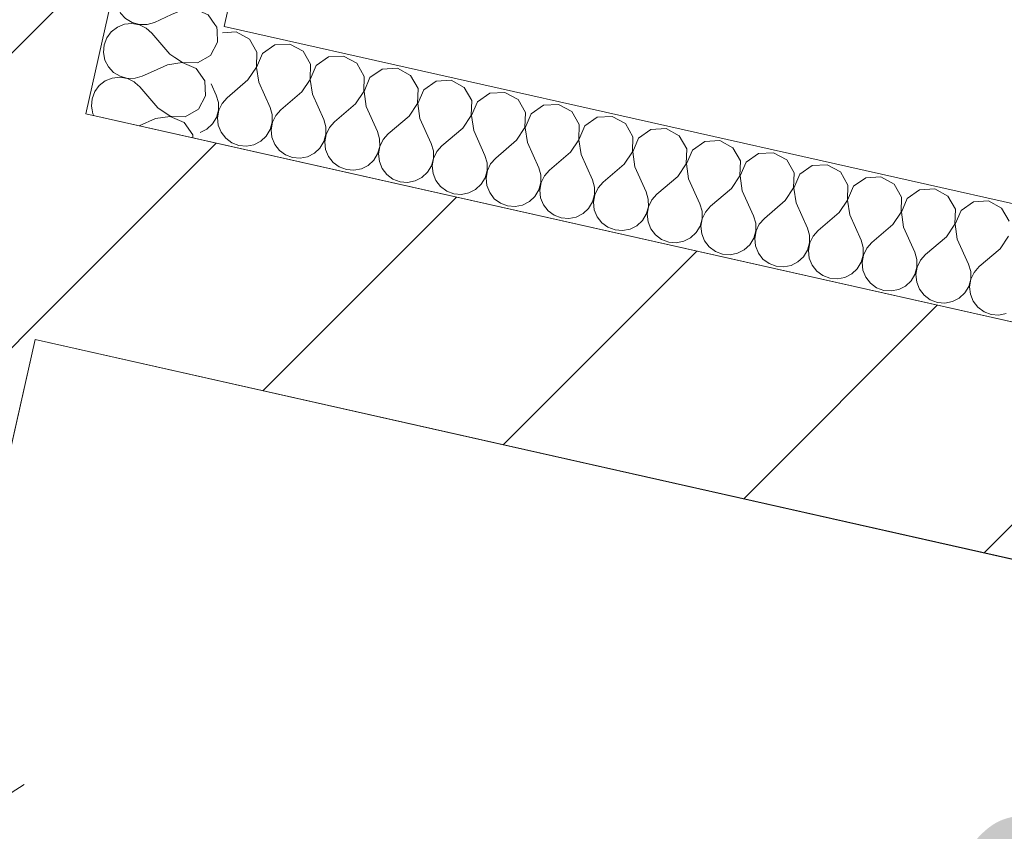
# Model space of a CAD drawing. Header units: millimetres. Extents: x -7213913 to -6930525, y 6129472 to 6355042.
# Tile 142 of 214: x -7193274 to -7192423, y 6174454 to 6175156. Entities that reach past the tile are written whole.
import ezdxf
from ezdxf.enums import TextEntityAlignment as Align

# ---------------------------------------------------------------- set-up
doc = ezdxf.new("R2010")
doc.units = ezdxf.units.MM
doc.header["$MEASUREMENT"] = 0
for name, color, linetype, lineweight in [('0_Ном._пера__1', 7, 'Continuous', 0), ('S - квартира_помещение.АР_Ном._пера__101', 252, 'Continuous', 0), ('S - квартира_помещение.АР_Ном._пера__2', 8, 'Continuous', 15), ('АР-Стены_Перегородки_межквартирные_200.АР_Ном._пера__1', 7, 'Continuous', 15), ('АР-Чертеж-Размеры.АР_Ном._пера__1', 7, 'Continuous', 0), ('Паспорта Зон Archicad_Ном._пера__1', 7, 'Continuous', 0)]:
    doc.layers.add(name, color=color, linetype=linetype, lineweight=lineweight)
for name, color, linetype in [('S - квартира_помещение.АР', 7, 'Continuous'), ('АР-Стены_Перегородки_межквартирные_200.АР', 7, 'Continuous'), ('АР-Чертеж-Размеры.АР', 7, 'Continuous')]:
    doc.layers.add(name, color=color, linetype=linetype)
doc.styles.add('РЎР“Р•РќР•Р\xa0Р\x98Р\xa0_РЎРўР\x98Р›Р¬_1', font='txt')
doc.styles.add('РЎР“Р•РќР•Р\xa0Р\x98Р\xa0_РЎРўР\x98Р›Р¬_2', font='calibri.ttf')
doc.styles.add('РЎР“Р•РќР•Р\xa0Р\x98Р\xa0_РЎРўР\x98Р›Р¬_3', font='GOST_Common.ttf')
doc.dimstyles.new('СГЕНЕРИР_СТИЛЬ__3', dxfattribs={"dimtxt": 200, "dimasz": 142.5, "dimexe": 0.18, "dimexo": 0.0625, "dimgap": 0, "dimtad": 1, "dimdec": 0, "dimzin": 0, "dimdsep": 46, "dimtxsty": 'РЎР“Р•РќР•Р\xa0Р\x98Р\xa0_РЎРўР\x98Р›Р¬_3', "dimblk": 'ARROWHEAD_6', "dimblk1": 'ARROWHEAD_6', "dimblk2": 'ARROWHEAD_6', "dimcen": 0.09, "dimse1": 1, "dimse2": 1, "dimclrd": 7, "dimclre": 7, "dimclrt": 7, "dimazin": 0, "dimtfac": 1, "dimtdec": 4, "dimtmove": 0, "dimatfit": 3, "dimfxl": 1, "dimtolj": 1, "dimtzin": 0, "dimarcsym": 0})
pattern_1 = [(45, (-6566190.34, 6562677.8), (-127.279217, 127.279217), [])]

# ---------------------------------------------------------------- blocks, each defined once
blk = doc.blocks.new('Кухня-столовая_1_36_10', base_point=(-7189706.6, 6172379.39))
at = {"layer": 'S - квартира_помещение.АР_Ном._пера__2', "color": 8, "linetype": 'Continuous', "lineweight": 15, "flags": 128}
blk.add_lwpolyline([(-7191575.17, 6171426.89), (-7190722.41, 6171235.37), (-7190722.63, 6171234.39), (-7186334.78, 6170248.9), (-7186314.01, 6170301.42), (-7186280.59, 6170774.66), (-7186280.57, 6170774.66), (-7186104.13, 6173271.83), (-7188699.21, 6173854.67), (-7193260.59, 6174879.12), (-7193758.81, 6172665.36), (-7191416.44, 6172138.19)], close=True, dxfattribs=at)
at = {"layer": 'Паспорта Зон Archicad_Ном._пера__1', "color": 7, "lineweight": 0, "style": 'РЎР“Р•РќР•Р\xa0Р\x98Р\xa0_РЎРўР\x98Р›Р¬_1'}
blk.add_attdef('ROOM_NUMBER', text='', height=250, rotation=347.34172, dxfattribs=at).set_placement((-7189753, 6172541.56), align=Align.MIDDLE_CENTER)
at = {"layer": 'Паспорта Зон Archicad_Ном._пера__1', "color": 7, "lineweight": 0, "style": 'РЎР“Р•РќР•Р\xa0Р\x98Р\xa0_РЎРўР\x98Р›Р¬_2'}
blk.add_attdef('ROOM_AREA', text='', height=200, rotation=347.34172, dxfattribs=at).set_placement((-7186500.41, 6170782.9), align=Align.MIDDLE_RIGHT)
blk = doc.blocks.new('Стена_207_10', base_point=(-7193987.11, 6172100.64))
at = {"layer": 'АР-Стены_Перегородки_межквартирные_200.АР', "linetype": 'Continuous', "lineweight": 0, "true_color": 0x000000}
h = blk.add_hatch(dxfattribs=at)
h.set_pattern_fill('БЛОКИ_БЕТОННЫЕ_ЭФФЕКТИВН_28', color=18, style=0, pattern_type=2)
h.set_pattern_definition(pattern_1)
h.paths.add_polyline_path([(-7194062.76, 6172220.13), (-7193867.62, 6172176.3), (-7193151.02, 6175366.95), (-7193346.16, 6175410.78)])
at = {"layer": 'АР-Стены_Перегородки_межквартирные_200.АР_Ном._пера__1', "color": 7, "linetype": 'Continuous', "lineweight": 15, "flags": 128}
for points in [[(-7193216.76, 6175074.26), (-7193151.02, 6175366.95)], [(-7193867.62, 6172176.3), (-7193260.59, 6174879.12)]]:
    blk.add_lwpolyline(points, dxfattribs=at)
blk = doc.blocks.new('Стена_208_10', base_point=(-7193336.24, 6174998.6))
at = {"layer": 'АР-Стены_Перегородки_межквартирные_200.АР', "linetype": 'Continuous', "lineweight": 0, "true_color": 0x000000}
h = blk.add_hatch(dxfattribs=at)
h.set_pattern_fill('БЛОКИ_БЕТОННЫЕ_ЭФФЕКТИВН_28', color=18, style=0, pattern_type=2)
h.set_pattern_definition(pattern_1)
h.paths.add_polyline_path([(-7193260.59, 6174879.12), (-7186020.2, 6173252.98), (-7185976.38, 6173448.12), (-7193216.76, 6175074.26)])
at = {"layer": 'АР-Стены_Перегородки_межквартирные_200.АР_Ном._пера__1', "color": 7, "linetype": 'Continuous', "lineweight": 15, "flags": 128}
for points in [[(-7191543.44, 6174698.44), (-7193216.76, 6175074.26)], [(-7193260.59, 6174879.12), (-7186104.13, 6173271.83)]]:
    blk.add_lwpolyline(points, dxfattribs=at)
blk = doc.blocks.new('*X834', base_point=(-6566190.34, 6562677.79))
at = {"layer": '0_Ном._пера__1', "color": 7, "linetype": 'Continuous', "lineweight": 0}
for p, q in [((-7193102.79, 6175136.24), (-7193103.34, 6175146.08)), ((-7193109, 6175124.8), (-7193102.79, 6175136.24)), ((-7193120.3, 6175118.34), (-7193109, 6175124.8)), ((-7193146.22, 6175116.71), (-7193158.29, 6175111.28)), ((-7193133.34, 6175118.6), (-7193146.22, 6175116.71)), ((-7193139.7, 6175123.05), (-7193133.3, 6175118.79)), ((-7193121.4, 6175113.44), (-7193133.34, 6175118.6)), ((-7193133.3, 6175118.79), (-7193120.3, 6175118.34)), ((-7193113.95, 6175102.77), (-7193121.4, 6175113.44)), ((-7193170.02, 6175097.65), (-7193174.1, 6175101.27)), ((-7193113.22, 6175089.78), (-7193113.95, 6175102.77)), ((-7193154.57, 6175079.54), (-7193170.02, 6175097.65)), ((-7193119.43, 6175078.34), (-7193113.22, 6175089.78)), ((-7193211.29, 6175077.72), (-7193210.64, 6175074.42)), ((-7193210.64, 6175074.42), (-7193209.75, 6175072.68)), ((-7193154.57, 6175079.54), (-7193143.74, 6175072.33)), ((-7193130.73, 6175071.88), (-7193119.43, 6175078.34)), ((-7193156.65, 6175070.25), (-7193170.73, 6175063.92)), ((-7193143.78, 6175072.14), (-7193156.65, 6175070.25)), ((-7193131.83, 6175066.98), (-7193143.78, 6175072.14)), ((-7193143.74, 6175072.33), (-7193130.73, 6175071.88)), ((-7193124.38, 6175056.31), (-7193131.83, 6175066.98)), ((-7193124.23, 6175053.48), (-7193124.38, 6175056.31))]:
    blk.add_line(p, q, dxfattribs=at)
blk = doc.blocks.new('*X835', base_point=(-6566190.34, 6562677.79))
at = {"layer": '0_Ном._пера__1', "color": 7, "linetype": 'Continuous', "lineweight": 0}
for p, q in [((-7193190.45, 6175170.84), (-7193189.77, 6175167.35)), ((-7193189.77, 6175167.35), (-7193186.79, 6175161.49)), ((-7193186.79, 6175161.49), (-7193182.32, 6175156.68)), ((-7193142.62, 6175160.1), (-7193157.5, 6175153.41)), ((-7193189.52, 6175149.33), (-7193194.72, 6175145.31)), ((-7193183.42, 6175151.77), (-7193189.52, 6175149.33)), ((-7193176.89, 6175152.46), (-7193183.42, 6175151.77)), ((-7193182.32, 6175156.68), (-7193176.7, 6175153.26)), ((-7193170.41, 6175151.33), (-7193176.89, 6175152.46)), ((-7193176.7, 6175153.26), (-7193170.37, 6175151.52)), ((-7193164.5, 6175148.47), (-7193170.41, 6175151.33)), ((-7193170.37, 6175151.52), (-7193163.8, 6175151.56)), ((-7193163.8, 6175151.56), (-7193157.5, 6175153.41)), ((-7193103.51, 6175149.23), (-7193105.24, 6175151.7)), ((-7193103.34, 6175146.08), (-7193103.51, 6175149.23)), ((-7193194.72, 6175145.31), (-7193198.62, 6175140.03)), ((-7193159.59, 6175144.11), (-7193164.5, 6175148.47)), ((-7193144.13, 6175126), (-7193159.59, 6175144.11)), ((-7193200.93, 6175133.88), (-7193201.47, 6175127.33)), ((-7193198.62, 6175140.03), (-7193200.93, 6175133.88)), ((-7193201.47, 6175127.33), (-7193200.2, 6175120.88)), ((-7193144.13, 6175126), (-7193139.7, 6175123.05)), ((-7193200.2, 6175120.88), (-7193197.22, 6175115.03)), ((-7193197.22, 6175115.03), (-7193192.75, 6175110.21)), ((-7193192.75, 6175110.21), (-7193187.14, 6175106.8)), ((-7193187.14, 6175106.8), (-7193180.81, 6175105.05)), ((-7193174.24, 6175105.1), (-7193167.93, 6175106.94)), ((-7193158.29, 6175111.28), (-7193167.93, 6175106.94)), ((-7193205.15, 6175098.85), (-7193209.05, 6175093.56)), ((-7193199.95, 6175102.87), (-7193205.15, 6175098.85)), ((-7193193.85, 6175105.31), (-7193199.95, 6175102.87)), ((-7193187.32, 6175105.99), (-7193193.85, 6175105.31)), ((-7193180.85, 6175104.87), (-7193187.32, 6175105.99)), ((-7193174.93, 6175102.01), (-7193180.85, 6175104.87)), ((-7193180.81, 6175105.05), (-7193174.24, 6175105.1)), ((-7193174.1, 6175101.27), (-7193174.93, 6175102.01)), ((-7193209.05, 6175093.56), (-7193211.36, 6175087.42)), ((-7193211.36, 6175087.42), (-7193211.9, 6175080.87)), ((-7193211.9, 6175080.87), (-7193211.29, 6175077.72))]:
    blk.add_line(p, q, dxfattribs=at)
blk = doc.blocks.new('*X836', base_point=(-6566190.34, 6562677.79))
at = {"layer": '0_Ном._пера__1', "color": 7, "linetype": 'Continuous', "lineweight": 0}
for p, q in [((-7193148.75, 6175366.19), (-7193149.3, 6175359.64)), ((-7193148.66, 6175366.42), (-7193148.75, 6175366.19)), ((-7193149.3, 6175359.64), (-7193148.03, 6175353.19)), ((-7193148.03, 6175353.19), (-7193145.05, 6175347.34)), ((-7193145.05, 6175347.34), (-7193140.58, 6175342.52)), ((-7193094.04, 6175349.02), (-7193115.76, 6175339.25)), ((-7193081.17, 6175350.91), (-7193094.04, 6175349.02)), ((-7193081.48, 6175351.33), (-7193081.13, 6175351.1)), ((-7193069.22, 6175345.75), (-7193081.17, 6175350.91)), ((-7193081.13, 6175351.1), (-7193080.3, 6175351.07)), ((-7193061.77, 6175335.08), (-7193069.22, 6175345.75)), ((-7193141.68, 6175337.62), (-7193147.78, 6175335.17)), ((-7193135.15, 6175338.3), (-7193141.68, 6175337.62)), ((-7193140.58, 6175342.52), (-7193134.97, 6175339.11)), ((-7193128.68, 6175337.17), (-7193135.15, 6175338.3)), ((-7193134.97, 6175339.11), (-7193128.63, 6175337.36)), ((-7193122.76, 6175334.32), (-7193128.68, 6175337.17)), ((-7193128.63, 6175337.36), (-7193122.06, 6175337.41)), ((-7193122.06, 6175337.41), (-7193115.76, 6175339.25)), ((-7193152.98, 6175331.16), (-7193156.88, 6175325.87)), ((-7193147.78, 6175335.17), (-7193152.98, 6175331.16)), ((-7193117.85, 6175329.96), (-7193122.76, 6175334.32)), ((-7193102.39, 6175311.85), (-7193117.85, 6175329.96)), ((-7193061.05, 6175322.08), (-7193061.77, 6175335.08)), ((-7193159.19, 6175319.72), (-7193159.73, 6175313.18)), ((-7193156.88, 6175325.87), (-7193159.19, 6175319.72)), ((-7193067.26, 6175310.65), (-7193061.05, 6175322.08)), ((-7193159.73, 6175313.18), (-7193158.46, 6175306.73)), ((-7193102.39, 6175311.85), (-7193091.56, 6175304.63)), ((-7193158.46, 6175306.73), (-7193155.48, 6175300.88)), ((-7193104.48, 6175302.56), (-7193126.19, 6175292.79)), ((-7193091.6, 6175304.45), (-7193104.48, 6175302.56)), ((-7193079.66, 6175299.29), (-7193091.6, 6175304.45)), ((-7193091.56, 6175304.63), (-7193078.56, 6175304.19)), ((-7193078.56, 6175304.19), (-7193067.26, 6175310.65)), ((-7193155.48, 6175300.88), (-7193151.01, 6175296.06)), ((-7193151.01, 6175296.06), (-7193145.4, 6175292.65)), ((-7193072.21, 6175288.62), (-7193079.66, 6175299.29)), ((-7193158.21, 6175288.71), (-7193163.41, 6175284.7)), ((-7193152.12, 6175291.16), (-7193158.21, 6175288.71)), ((-7193145.58, 6175291.84), (-7193152.12, 6175291.16)), ((-7193139.11, 6175290.71), (-7193145.58, 6175291.84)), ((-7193145.4, 6175292.65), (-7193139.07, 6175290.9)), ((-7193133.19, 6175287.86), (-7193139.11, 6175290.71)), ((-7193139.07, 6175290.9), (-7193132.5, 6175290.95)), ((-7193128.28, 6175283.5), (-7193133.19, 6175287.86)), ((-7193132.5, 6175290.95), (-7193126.19, 6175292.79)), ((-7193071.48, 6175275.62), (-7193072.21, 6175288.62)), ((-7193167.31, 6175279.41), (-7193169.62, 6175273.26)), ((-7193163.41, 6175284.7), (-7193167.31, 6175279.41)), ((-7193112.83, 6175265.39), (-7193128.28, 6175283.5)), ((-7193169.62, 6175273.26), (-7193170.17, 6175266.72)), ((-7193077.7, 6175264.19), (-7193071.48, 6175275.62)), ((-7193170.17, 6175266.72), (-7193168.9, 6175260.27)), ((-7193168.9, 6175260.27), (-7193165.92, 6175254.42)), ((-7193112.83, 6175265.39), (-7193102, 6175258.17)), ((-7193088.99, 6175257.73), (-7193077.7, 6175264.19)), ((-7193165.92, 6175254.42), (-7193161.45, 6175249.6)), ((-7193114.91, 6175256.09), (-7193136.63, 6175246.33)), ((-7193102.04, 6175257.98), (-7193114.91, 6175256.09)), ((-7193090.09, 6175252.82), (-7193102.04, 6175257.98)), ((-7193102, 6175258.17), (-7193088.99, 6175257.73)), ((-7193082.64, 6175242.15), (-7193090.09, 6175252.82)), ((-7193162.55, 6175244.69), (-7193168.65, 6175242.25)), ((-7193156.02, 6175245.38), (-7193162.55, 6175244.69)), ((-7193161.45, 6175249.6), (-7193155.84, 6175246.19)), ((-7193149.54, 6175244.25), (-7193156.02, 6175245.38)), ((-7193155.84, 6175246.19), (-7193149.5, 6175244.44)), ((-7193143.63, 6175241.4), (-7193149.54, 6175244.25)), ((-7193149.5, 6175244.44), (-7193142.93, 6175244.49)), ((-7193142.93, 6175244.49), (-7193136.63, 6175246.33)), ((-7193173.85, 6175238.23), (-7193177.75, 6175232.95)), ((-7193168.65, 6175242.25), (-7193173.85, 6175238.23)), ((-7193138.72, 6175237.04), (-7193143.63, 6175241.4)), ((-7193123.26, 6175218.92), (-7193138.72, 6175237.04)), ((-7193081.92, 6175229.16), (-7193082.64, 6175242.15)), ((-7193180.06, 6175226.8), (-7193180.6, 6175220.25)), ((-7193177.75, 6175232.95), (-7193180.06, 6175226.8)), ((-7193088.13, 6175217.73), (-7193081.92, 6175229.16)), ((-7193180.6, 6175220.25), (-7193179.33, 6175213.81)), ((-7193123.26, 6175218.92), (-7193112.43, 6175211.71)), ((-7193099.43, 6175211.27), (-7193088.13, 6175217.73)), ((-7193179.33, 6175213.81), (-7193176.35, 6175207.95)), ((-7193125.35, 6175209.63), (-7193147.06, 6175199.87)), ((-7193112.47, 6175211.52), (-7193125.35, 6175209.63)), ((-7193100.53, 6175206.36), (-7193112.47, 6175211.52)), ((-7193112.43, 6175211.71), (-7193099.43, 6175211.27)), ((-7193176.35, 6175207.95), (-7193171.88, 6175203.14)), ((-7193171.88, 6175203.14), (-7193166.27, 6175199.73)), ((-7193093.08, 6175195.69), (-7193100.53, 6175206.36)), ((-7193184.28, 6175191.77), (-7193188.18, 6175186.49)), ((-7193179.08, 6175195.79), (-7193184.28, 6175191.77)), ((-7193172.99, 6175198.23), (-7193179.08, 6175195.79)), ((-7193166.45, 6175198.92), (-7193172.99, 6175198.23)), ((-7193159.98, 6175197.79), (-7193166.45, 6175198.92)), ((-7193166.27, 6175199.73), (-7193159.94, 6175197.98)), ((-7193154.06, 6175194.94), (-7193159.98, 6175197.79)), ((-7193159.94, 6175197.98), (-7193153.37, 6175198.03)), ((-7193149.15, 6175190.58), (-7193154.06, 6175194.94)), ((-7193153.37, 6175198.03), (-7193147.06, 6175199.87)), ((-7193092.35, 6175182.7), (-7193093.08, 6175195.69)), ((-7193188.18, 6175186.49), (-7193190.49, 6175180.34)), ((-7193133.7, 6175172.46), (-7193149.15, 6175190.58)), ((-7193190.49, 6175180.34), (-7193191.03, 6175173.79)), ((-7193098.57, 6175171.27), (-7193092.35, 6175182.7)), ((-7193191.03, 6175173.79), (-7193190.45, 6175170.84)), ((-7193133.7, 6175172.46), (-7193122.87, 6175165.25)), ((-7193109.86, 6175164.81), (-7193098.57, 6175171.27)), ((-7193135.78, 6175163.17), (-7193142.62, 6175160.1)), ((-7193122.91, 6175165.06), (-7193135.78, 6175163.17)), ((-7193110.96, 6175159.9), (-7193122.91, 6175165.06)), ((-7193122.87, 6175165.25), (-7193109.86, 6175164.81)), ((-7193105.24, 6175151.7), (-7193110.96, 6175159.9))]:
    blk.add_line(p, q, dxfattribs=at)
blk = doc.blocks.new('Стена_404_10', base_point=(-7193053.45, 6175345.04))
at = {"layer": '0_Ном._пера__1', "color": 7, "linetype": 'Continuous', "lineweight": 0, "flags": 128}
for points in [[(-7193151.02, 6175366.95), (-7193216.76, 6175074.26)], [(-7193053.45, 6175345.04), (-7193151.02, 6175366.95)], [(-7193097.28, 6175149.91), (-7193053.45, 6175345.04)], [(-7193216.76, 6175074.26), (-7193119.19, 6175052.34)]]:
    blk.add_lwpolyline(points, dxfattribs=at)
at = {"color": 7, "lineweight": 0}
for name in ['*X836', '*X835', '*X834']:
    blk.add_blockref(name, (-6566190.34, 6562677.79), dxfattribs=at)
blk = doc.blocks.new('*X840', base_point=(-6566190.34, 6562677.79))
at = {"layer": '0_Ном._пера__1', "color": 7, "linetype": 'Continuous', "lineweight": 0}
for p, q in [((-7193086.78, 6175145.12), (-7193098.5, 6175144.46)), ((-7193075.35, 6175138.9), (-7193086.78, 6175145.12)), ((-7193068.89, 6175127.61), (-7193075.35, 6175138.9)), ((-7193053.31, 6175133.96), (-7193063.98, 6175126.51)), ((-7193040.32, 6175134.68), (-7193053.31, 6175133.96)), ((-7193028.88, 6175128.47), (-7193040.32, 6175134.68)), ((-7193069.33, 6175114.6), (-7193068.89, 6175127.61)), ((-7193063.98, 6175126.51), (-7193069.14, 6175114.56)), ((-7193022.42, 6175117.17), (-7193028.88, 6175128.47)), ((-7193006.85, 6175123.52), (-7193017.52, 6175116.07)), ((-7192993.86, 6175124.25), (-7193006.85, 6175123.52)), ((-7192982.42, 6175118.03), (-7192993.86, 6175124.25)), ((-7193022.87, 6175104.17), (-7193022.42, 6175117.17)), ((-7193017.52, 6175116.07), (-7193022.68, 6175104.13)), ((-7192975.96, 6175106.74), (-7192982.42, 6175118.03)), ((-7193076.54, 6175103.77), (-7193069.33, 6175114.6)), ((-7193069.14, 6175114.56), (-7193067.25, 6175101.69)), ((-7192976.41, 6175093.73), (-7192975.96, 6175106.74)), ((-7192960.39, 6175113.09), (-7192971.06, 6175105.64)), ((-7192947.39, 6175113.81), (-7192960.39, 6175113.09)), ((-7192935.96, 6175107.6), (-7192947.39, 6175113.81)), ((-7192929.5, 6175096.3), (-7192935.96, 6175107.6)), ((-7193108.41, 6175100.33), (-7193103.95, 6175090.41)), ((-7193076.54, 6175103.77), (-7193094.66, 6175088.32)), ((-7193067.25, 6175101.69), (-7193057.49, 6175079.97)), ((-7193030.08, 6175093.34), (-7193022.87, 6175104.17)), ((-7193022.68, 6175104.13), (-7193020.79, 6175091.25)), ((-7192971.06, 6175105.64), (-7192976.22, 6175093.69)), ((-7192913.93, 6175102.65), (-7192924.6, 6175095.2)), ((-7192900.93, 6175103.38), (-7192913.93, 6175102.65)), ((-7192889.5, 6175097.16), (-7192900.93, 6175103.38)), ((-7193102.11, 6175084.1), (-7193103.95, 6175090.41)), ((-7193030.08, 6175093.34), (-7193048.19, 6175077.88)), ((-7193020.79, 6175091.25), (-7193011.02, 6175069.54)), ((-7192983.62, 6175082.9), (-7192976.41, 6175093.73)), ((-7192976.22, 6175093.69), (-7192974.33, 6175080.82)), ((-7192929.94, 6175083.3), (-7192929.5, 6175096.3)), ((-7192924.6, 6175095.2), (-7192929.76, 6175083.26)), ((-7192883.04, 6175085.87), (-7192889.5, 6175097.16)), ((-7192867.46, 6175092.22), (-7192878.13, 6175084.77)), ((-7192854.47, 6175092.94), (-7192867.46, 6175092.22)), ((-7192843.04, 6175086.73), (-7192854.47, 6175092.94)), ((-7193102.06, 6175077.53), (-7193102.11, 6175084.1)), ((-7193099.02, 6175083.41), (-7193101.87, 6175077.49)), ((-7193094.66, 6175088.32), (-7193099.02, 6175083.41)), ((-7192983.62, 6175082.9), (-7193001.73, 6175067.45)), ((-7192937.16, 6175072.47), (-7192929.94, 6175083.3)), ((-7192929.76, 6175083.26), (-7192927.87, 6175070.38)), ((-7192883.48, 6175072.86), (-7192883.04, 6175085.87)), ((-7192878.13, 6175084.77), (-7192883.29, 6175072.82)), ((-7192836.58, 6175075.43), (-7192843.04, 6175086.73)), ((-7192821, 6175081.78), (-7192831.67, 6175074.33)), ((-7192808.01, 6175082.51), (-7192821, 6175081.78)), ((-7192796.58, 6175076.29), (-7192808.01, 6175082.51)), ((-7193103.81, 6175071.2), (-7193102.06, 6175077.53)), ((-7193101.87, 6175077.49), (-7193103, 6175071.02)), ((-7193055.64, 6175073.67), (-7193057.49, 6175079.97)), ((-7193055.6, 6175067.1), (-7193055.64, 6175073.67)), ((-7193052.56, 6175072.97), (-7193055.41, 6175067.05)), ((-7193048.19, 6175077.88), (-7193052.56, 6175072.97)), ((-7192974.33, 6175080.82), (-7192964.56, 6175059.1)), ((-7192937.16, 6175072.47), (-7192955.27, 6175057.01)), ((-7192890.7, 6175062.03), (-7192883.48, 6175072.86)), ((-7192883.29, 6175072.82), (-7192881.4, 6175059.95)), ((-7192837.02, 6175062.43), (-7192836.58, 6175075.43)), ((-7192831.67, 6175074.33), (-7192836.83, 6175062.39)), ((-7192790.12, 6175065), (-7192796.58, 6175076.29)), ((-7193112.03, 6175061.12), (-7193107.22, 6175065.59)), ((-7193107.22, 6175065.59), (-7193103.81, 6175071.2)), ((-7193103, 6175071.02), (-7193102.31, 6175064.48)), ((-7193102.31, 6175064.48), (-7193099.87, 6175058.39)), ((-7193057.34, 6175060.76), (-7193055.6, 6175067.1)), ((-7193055.41, 6175067.05), (-7193056.54, 6175060.58)), ((-7193009.18, 6175063.23), (-7193011.02, 6175069.54)), ((-7193001.73, 6175067.45), (-7193006.09, 6175062.54)), ((-7192927.87, 6175070.38), (-7192918.1, 6175048.67)), ((-7192790.56, 6175051.99), (-7192790.12, 6175065)), ((-7192785.21, 6175063.9), (-7192790.37, 6175051.95)), ((-7192774.54, 6175071.35), (-7192785.21, 6175063.9)), ((-7192761.55, 6175072.07), (-7192774.54, 6175071.35)), ((-7192750.11, 6175065.86), (-7192761.55, 6175072.07)), ((-7192743.65, 6175054.56), (-7192750.11, 6175065.86)), ((-7193117.89, 6175058.14), (-7193112.03, 6175061.12)), ((-7193099.87, 6175058.39), (-7193095.85, 6175053.19)), ((-7193060.76, 6175055.15), (-7193057.34, 6175060.76)), ((-7193056.54, 6175060.58), (-7193055.85, 6175054.05)), ((-7193010.88, 6175050.33), (-7193009.13, 6175056.66)), ((-7193008.95, 6175056.62), (-7193010.07, 6175050.15)), ((-7193009.13, 6175056.66), (-7193009.18, 6175063.23)), ((-7193006.09, 6175062.54), (-7193008.95, 6175056.62)), ((-7192962.72, 6175052.8), (-7192964.56, 6175059.1)), ((-7192955.27, 6175057.01), (-7192959.63, 6175052.1)), ((-7192890.7, 6175062.03), (-7192908.81, 6175046.58)), ((-7192881.4, 6175059.95), (-7192871.64, 6175038.23)), ((-7192844.23, 6175051.6), (-7192837.02, 6175062.43)), ((-7192836.83, 6175062.39), (-7192834.94, 6175049.51)), ((-7192728.08, 6175060.91), (-7192738.75, 6175053.46)), ((-7192715.09, 6175061.64), (-7192728.08, 6175060.91)), ((-7192703.65, 6175055.42), (-7192715.09, 6175061.64)), ((-7192697.19, 6175044.13), (-7192703.65, 6175055.42)), ((-7193095.85, 6175053.19), (-7193090.57, 6175049.29)), ((-7193090.57, 6175049.29), (-7193084.42, 6175046.98)), ((-7193084.42, 6175046.98), (-7193077.87, 6175046.43)), ((-7193077.87, 6175046.43), (-7193071.43, 6175047.7)), ((-7193071.43, 6175047.7), (-7193065.57, 6175050.68)), ((-7193065.57, 6175050.68), (-7193060.76, 6175055.15)), ((-7193055.85, 6175054.05), (-7193053.41, 6175047.95)), ((-7193053.41, 6175047.95), (-7193049.39, 6175042.75)), ((-7193014.29, 6175044.72), (-7193010.88, 6175050.33)), ((-7193010.07, 6175050.15), (-7193009.39, 6175043.61)), ((-7192962.67, 6175046.23), (-7192962.72, 6175052.8)), ((-7192959.63, 6175052.1), (-7192962.48, 6175046.18)), ((-7192916.26, 6175042.36), (-7192918.1, 6175048.67)), ((-7192844.23, 6175051.6), (-7192862.35, 6175036.14)), ((-7192834.94, 6175049.51), (-7192825.18, 6175027.8)), ((-7192797.77, 6175041.16), (-7192790.56, 6175051.99)), ((-7192790.37, 6175051.95), (-7192788.48, 6175039.08)), ((-7192744.1, 6175041.56), (-7192743.65, 6175054.56)), ((-7192738.75, 6175053.46), (-7192743.91, 6175041.52)), ((-7192681.62, 6175050.48), (-7192692.29, 6175043.03)), ((-7192668.62, 6175051.2), (-7192681.62, 6175050.48)), ((-7192657.19, 6175044.99), (-7192668.62, 6175051.2)), ((-7193049.39, 6175042.75), (-7193044.11, 6175038.85)), ((-7193044.11, 6175038.85), (-7193037.96, 6175036.54)), ((-7193024.96, 6175037.27), (-7193019.11, 6175040.25)), ((-7193019.11, 6175040.25), (-7193014.29, 6175044.72)), ((-7193009.39, 6175043.61), (-7193006.95, 6175037.52)), ((-7192967.83, 6175034.28), (-7192964.42, 6175039.89)), ((-7192964.42, 6175039.89), (-7192962.67, 6175046.23)), ((-7192962.48, 6175046.18), (-7192963.61, 6175039.71)), ((-7192963.61, 6175039.71), (-7192962.93, 6175033.18)), ((-7192916.21, 6175035.79), (-7192916.26, 6175042.36)), ((-7192913.17, 6175041.67), (-7192916.02, 6175035.75)), ((-7192908.81, 6175046.58), (-7192913.17, 6175041.67)), ((-7192797.77, 6175041.16), (-7192815.89, 6175025.71)), ((-7192788.48, 6175039.08), (-7192778.72, 6175017.36)), ((-7192751.31, 6175030.73), (-7192744.1, 6175041.56)), ((-7192743.91, 6175041.52), (-7192742.02, 6175028.64)), ((-7192697.64, 6175031.12), (-7192697.19, 6175044.13)), ((-7192692.29, 6175043.03), (-7192697.45, 6175031.08)), ((-7192650.73, 6175033.69), (-7192657.19, 6175044.99)), ((-7192635.16, 6175040.04), (-7192645.83, 6175032.59)), ((-7192622.16, 6175040.77), (-7192635.16, 6175040.04)), ((-7192610.73, 6175034.55), (-7192622.16, 6175040.77)), ((-7193037.96, 6175036.54), (-7193031.41, 6175036)), ((-7193031.41, 6175036), (-7193024.96, 6175037.27)), ((-7193006.95, 6175037.52), (-7193002.93, 6175032.32)), ((-7193002.93, 6175032.32), (-7192997.65, 6175028.42)), ((-7192972.65, 6175029.81), (-7192967.83, 6175034.28)), ((-7192962.93, 6175033.18), (-7192960.48, 6175027.08)), ((-7192917.96, 6175029.46), (-7192916.21, 6175035.79)), ((-7192916.02, 6175035.75), (-7192917.15, 6175029.28)), ((-7192869.8, 6175031.93), (-7192871.64, 6175038.23)), ((-7192869.75, 6175025.36), (-7192869.8, 6175031.93)), ((-7192866.71, 6175031.23), (-7192869.56, 6175025.31)), ((-7192862.35, 6175036.14), (-7192866.71, 6175031.23)), ((-7192751.31, 6175030.73), (-7192769.42, 6175015.27)), ((-7192704.85, 6175020.29), (-7192697.64, 6175031.12)), ((-7192697.45, 6175031.08), (-7192695.56, 6175018.21)), ((-7192651.17, 6175020.69), (-7192650.73, 6175033.69)), ((-7192645.83, 6175032.59), (-7192650.99, 6175020.65)), ((-7192604.27, 6175023.26), (-7192610.73, 6175034.55)), ((-7192575.7, 6175030.33), (-7192588.69, 6175029.61)), ((-7192564.27, 6175024.12), (-7192575.7, 6175030.33)), ((-7192997.65, 6175028.42), (-7192991.5, 6175026.11)), ((-7192991.5, 6175026.11), (-7192984.95, 6175025.56)), ((-7192984.95, 6175025.56), (-7192978.5, 6175026.83)), ((-7192978.5, 6175026.83), (-7192972.65, 6175029.81)), ((-7192960.48, 6175027.08), (-7192956.47, 6175021.88)), ((-7192956.47, 6175021.88), (-7192951.18, 6175017.98)), ((-7192926.19, 6175019.38), (-7192921.37, 6175023.85)), ((-7192921.37, 6175023.85), (-7192917.96, 6175029.46)), ((-7192917.15, 6175029.28), (-7192916.47, 6175022.74)), ((-7192916.47, 6175022.74), (-7192914.02, 6175016.65)), ((-7192871.5, 6175019.02), (-7192869.75, 6175025.36)), ((-7192869.56, 6175025.31), (-7192870.69, 6175018.84)), ((-7192823.34, 6175021.49), (-7192825.18, 6175027.8)), ((-7192823.29, 6175014.92), (-7192823.34, 6175021.49)), ((-7192815.89, 6175025.71), (-7192820.25, 6175020.8)), ((-7192742.02, 6175028.64), (-7192732.25, 6175006.93)), ((-7192604.71, 6175010.25), (-7192604.27, 6175023.26)), ((-7192599.36, 6175022.16), (-7192604.52, 6175010.21)), ((-7192588.69, 6175029.61), (-7192599.36, 6175022.16)), ((-7192557.81, 6175012.82), (-7192564.27, 6175024.12)), ((-7192951.18, 6175017.98), (-7192945.03, 6175015.67)), ((-7192945.03, 6175015.67), (-7192938.49, 6175015.13)), ((-7192938.49, 6175015.13), (-7192932.04, 6175016.4)), ((-7192932.04, 6175016.4), (-7192926.19, 6175019.38)), ((-7192914.02, 6175016.65), (-7192910.01, 6175011.45)), ((-7192879.73, 6175008.94), (-7192874.91, 6175013.41)), ((-7192874.91, 6175013.41), (-7192871.5, 6175019.02)), ((-7192870.69, 6175018.84), (-7192870, 6175012.31)), ((-7192825.04, 6175008.59), (-7192823.29, 6175014.92)), ((-7192823.1, 6175014.88), (-7192824.23, 6175008.41)), ((-7192820.25, 6175020.8), (-7192823.1, 6175014.88)), ((-7192776.87, 6175011.06), (-7192778.72, 6175017.36)), ((-7192769.42, 6175015.27), (-7192773.79, 6175010.36)), ((-7192704.85, 6175020.29), (-7192722.96, 6175004.84)), ((-7192695.56, 6175018.21), (-7192685.79, 6174996.49)), ((-7192658.39, 6175009.86), (-7192651.17, 6175020.69)), ((-7192650.99, 6175020.65), (-7192649.1, 6175007.77)), ((-7192558.25, 6174999.82), (-7192557.81, 6175012.82)), ((-7192542.23, 6175019.17), (-7192552.9, 6175011.72)), ((-7192529.24, 6175019.9), (-7192542.23, 6175019.17)), ((-7192517.81, 6175013.68), (-7192529.24, 6175019.9)), ((-7192511.35, 6175002.39), (-7192517.81, 6175013.68)), ((-7192910.01, 6175011.45), (-7192904.72, 6175007.55)), ((-7192904.72, 6175007.55), (-7192898.57, 6175005.24)), ((-7192898.57, 6175005.24), (-7192892.03, 6175004.69)), ((-7192892.03, 6175004.69), (-7192885.58, 6175005.96)), ((-7192885.58, 6175005.96), (-7192879.73, 6175008.94)), ((-7192870, 6175012.31), (-7192867.56, 6175006.21)), ((-7192867.56, 6175006.21), (-7192863.54, 6175001.01)), ((-7192828.45, 6175002.98), (-7192825.04, 6175008.59)), ((-7192824.23, 6175008.41), (-7192823.54, 6175001.87)), ((-7192778.57, 6174998.15), (-7192776.83, 6175004.49)), ((-7192776.64, 6175004.44), (-7192777.77, 6174997.97)), ((-7192776.83, 6175004.49), (-7192776.87, 6175011.06)), ((-7192773.79, 6175010.36), (-7192776.64, 6175004.44)), ((-7192730.41, 6175000.62), (-7192732.25, 6175006.93)), ((-7192722.96, 6175004.84), (-7192727.32, 6174999.93)), ((-7192658.39, 6175009.86), (-7192676.5, 6174994.4)), ((-7192649.1, 6175007.77), (-7192639.33, 6174986.06)), ((-7192611.93, 6174999.42), (-7192604.71, 6175010.25)), ((-7192604.52, 6175010.21), (-7192602.63, 6174997.34)), ((-7192552.9, 6175011.72), (-7192558.06, 6174999.78)), ((-7192495.77, 6175008.74), (-7192506.44, 6175001.29)), ((-7192482.78, 6175009.46), (-7192495.77, 6175008.74)), ((-7192471.34, 6175003.25), (-7192482.78, 6175009.46)), ((-7192863.54, 6175001.01), (-7192858.26, 6174997.11)), ((-7192858.26, 6174997.11), (-7192852.11, 6174994.8)), ((-7192839.12, 6174995.53), (-7192833.26, 6174998.51)), ((-7192833.26, 6174998.51), (-7192828.45, 6175002.98)), ((-7192823.54, 6175001.87), (-7192821.1, 6174995.78)), ((-7192781.99, 6174992.54), (-7192778.57, 6174998.15)), ((-7192777.77, 6174997.97), (-7192777.08, 6174991.44)), ((-7192730.36, 6174994.05), (-7192730.41, 6175000.62)), ((-7192727.32, 6174999.93), (-7192730.18, 6174994.01)), ((-7192683.95, 6174990.19), (-7192685.79, 6174996.49)), ((-7192611.93, 6174999.42), (-7192630.04, 6174983.97)), ((-7192602.63, 6174997.34), (-7192592.87, 6174975.62)), ((-7192565.46, 6174988.99), (-7192558.25, 6174999.82)), ((-7192558.06, 6174999.78), (-7192556.17, 6174986.9)), ((-7192511.79, 6174989.38), (-7192511.35, 6175002.39)), ((-7192506.44, 6175001.29), (-7192511.6, 6174989.34)), ((-7192464.88, 6174991.95), (-7192471.34, 6175003.25)), ((-7192449.31, 6174998.3), (-7192459.98, 6174990.85)), ((-7192436.32, 6174999.03), (-7192449.31, 6174998.3)), ((-7192424.88, 6174992.81), (-7192436.32, 6174999.03)), ((-7192852.11, 6174994.8), (-7192845.56, 6174994.26)), ((-7192845.56, 6174994.26), (-7192839.12, 6174995.53)), ((-7192821.1, 6174995.78), (-7192817.08, 6174990.58)), ((-7192817.08, 6174990.58), (-7192811.8, 6174986.68)), ((-7192792.66, 6174985.09), (-7192786.8, 6174988.07)), ((-7192786.8, 6174988.07), (-7192781.99, 6174992.54)), ((-7192777.08, 6174991.44), (-7192774.64, 6174985.34)), ((-7192735.52, 6174982.11), (-7192732.11, 6174987.72)), ((-7192732.11, 6174987.72), (-7192730.36, 6174994.05)), ((-7192730.18, 6174994.01), (-7192731.3, 6174987.54)), ((-7192731.3, 6174987.54), (-7192730.62, 6174981)), ((-7192683.9, 6174983.62), (-7192683.95, 6174990.19)), ((-7192680.86, 6174989.49), (-7192683.71, 6174983.57)), ((-7192676.5, 6174994.4), (-7192680.86, 6174989.49)), ((-7192565.46, 6174988.99), (-7192583.58, 6174973.53)), ((-7192519, 6174978.55), (-7192511.79, 6174989.38)), ((-7192511.6, 6174989.34), (-7192509.71, 6174976.47)), ((-7192465.33, 6174978.95), (-7192464.88, 6174991.95)), ((-7192459.98, 6174990.85), (-7192465.14, 6174978.91)), ((-7192418.42, 6174981.52), (-7192424.88, 6174992.81)), ((-7192811.8, 6174986.68), (-7192805.65, 6174984.37)), ((-7192805.65, 6174984.37), (-7192799.1, 6174983.82)), ((-7192799.1, 6174983.82), (-7192792.66, 6174985.09)), ((-7192774.64, 6174985.34), (-7192770.62, 6174980.14)), ((-7192770.62, 6174980.14), (-7192765.34, 6174976.24)), ((-7192740.34, 6174977.64), (-7192735.52, 6174982.11)), ((-7192730.62, 6174981), (-7192728.18, 6174974.91)), ((-7192685.65, 6174977.28), (-7192683.9, 6174983.62)), ((-7192683.71, 6174983.57), (-7192684.84, 6174977.1)), ((-7192637.49, 6174979.75), (-7192639.33, 6174986.06)), ((-7192637.44, 6174973.18), (-7192637.49, 6174979.75)), ((-7192634.4, 6174979.06), (-7192637.25, 6174973.14)), ((-7192630.04, 6174983.97), (-7192634.4, 6174979.06)), ((-7192556.17, 6174986.9), (-7192546.41, 6174965.19)), ((-7192472.54, 6174968.12), (-7192465.33, 6174978.95)), ((-7192465.14, 6174978.91), (-7192463.25, 6174966.03)), ((-7192765.34, 6174976.24), (-7192759.19, 6174973.93)), ((-7192759.19, 6174973.93), (-7192752.64, 6174973.39)), ((-7192752.64, 6174973.39), (-7192746.19, 6174974.66)), ((-7192746.19, 6174974.66), (-7192740.34, 6174977.64)), ((-7192728.18, 6174974.91), (-7192724.16, 6174969.71)), ((-7192693.88, 6174967.2), (-7192689.06, 6174971.67)), ((-7192689.06, 6174971.67), (-7192685.65, 6174977.28)), ((-7192684.84, 6174977.1), (-7192684.16, 6174970.57)), ((-7192684.16, 6174970.57), (-7192681.71, 6174964.47)), ((-7192639.19, 6174966.85), (-7192637.44, 6174973.18)), ((-7192637.25, 6174973.14), (-7192638.38, 6174966.67)), ((-7192591.03, 6174969.32), (-7192592.87, 6174975.62)), ((-7192583.58, 6174973.53), (-7192587.94, 6174968.62)), ((-7192519, 6174978.55), (-7192537.12, 6174963.1)), ((-7192509.71, 6174976.47), (-7192499.95, 6174954.75)), ((-7192724.16, 6174969.71), (-7192718.88, 6174965.81)), ((-7192718.88, 6174965.81), (-7192712.73, 6174963.5)), ((-7192712.73, 6174963.5), (-7192706.18, 6174962.95)), ((-7192706.18, 6174962.95), (-7192699.73, 6174964.22)), ((-7192699.73, 6174964.22), (-7192693.88, 6174967.2)), ((-7192681.71, 6174964.47), (-7192677.7, 6174959.27)), ((-7192642.6, 6174961.24), (-7192639.19, 6174966.85)), ((-7192638.38, 6174966.67), (-7192637.7, 6174960.13)), ((-7192592.73, 6174956.41), (-7192590.98, 6174962.75)), ((-7192590.79, 6174962.7), (-7192591.92, 6174956.23)), ((-7192590.98, 6174962.75), (-7192591.03, 6174969.32)), ((-7192587.94, 6174968.62), (-7192590.79, 6174962.7)), ((-7192544.57, 6174958.88), (-7192546.41, 6174965.19)), ((-7192537.12, 6174963.1), (-7192541.48, 6174958.19)), ((-7192472.54, 6174968.12), (-7192490.65, 6174952.66)), ((-7192463.25, 6174966.03), (-7192453.48, 6174944.32)), ((-7192426.08, 6174957.68), (-7192418.87, 6174968.51)), ((-7192677.7, 6174959.27), (-7192672.41, 6174955.37)), ((-7192672.41, 6174955.37), (-7192666.26, 6174953.06)), ((-7192659.72, 6174952.52), (-7192653.27, 6174953.79)), ((-7192653.27, 6174953.79), (-7192647.42, 6174956.77)), ((-7192647.42, 6174956.77), (-7192642.6, 6174961.24)), ((-7192637.7, 6174960.13), (-7192635.25, 6174954.04)), ((-7192635.25, 6174954.04), (-7192631.24, 6174948.84)), ((-7192596.14, 6174950.8), (-7192592.73, 6174956.41)), ((-7192591.92, 6174956.23), (-7192591.23, 6174949.7)), ((-7192544.52, 6174952.31), (-7192544.57, 6174958.88)), ((-7192541.48, 6174958.19), (-7192544.33, 6174952.27)), ((-7192498.1, 6174948.45), (-7192499.95, 6174954.75)), ((-7192426.08, 6174957.68), (-7192444.19, 6174942.23)), ((-7192666.26, 6174953.06), (-7192659.72, 6174952.52)), ((-7192631.24, 6174948.84), (-7192625.95, 6174944.94)), ((-7192625.95, 6174944.94), (-7192619.8, 6174942.63)), ((-7192606.81, 6174943.35), (-7192600.96, 6174946.33)), ((-7192600.96, 6174946.33), (-7192596.14, 6174950.8)), ((-7192591.23, 6174949.7), (-7192588.79, 6174943.6)), ((-7192549.68, 6174940.37), (-7192546.27, 6174945.98)), ((-7192546.27, 6174945.98), (-7192544.52, 6174952.31)), ((-7192544.33, 6174952.27), (-7192545.46, 6174945.8)), ((-7192545.46, 6174945.8), (-7192544.77, 6174939.26)), ((-7192498.06, 6174941.88), (-7192498.1, 6174948.45)), ((-7192495.02, 6174947.75), (-7192497.87, 6174941.84)), ((-7192490.65, 6174952.66), (-7192495.02, 6174947.75)), ((-7192619.8, 6174942.63), (-7192613.26, 6174942.08)), ((-7192613.26, 6174942.08), (-7192606.81, 6174943.35)), ((-7192588.79, 6174943.6), (-7192584.77, 6174938.4)), ((-7192584.77, 6174938.4), (-7192579.49, 6174934.5)), ((-7192554.49, 6174935.9), (-7192549.68, 6174940.37)), ((-7192544.77, 6174939.26), (-7192542.33, 6174933.17)), ((-7192499.8, 6174935.54), (-7192498.06, 6174941.88)), ((-7192497.87, 6174941.84), (-7192499, 6174935.36)), ((-7192451.64, 6174938.01), (-7192453.48, 6174944.32)), ((-7192451.59, 6174931.44), (-7192451.64, 6174938.01)), ((-7192448.55, 6174937.32), (-7192451.41, 6174931.4)), ((-7192444.19, 6174942.23), (-7192448.55, 6174937.32)), ((-7192579.49, 6174934.5), (-7192573.34, 6174932.19)), ((-7192573.34, 6174932.19), (-7192566.79, 6174931.65)), ((-7192566.79, 6174931.65), (-7192560.35, 6174932.92)), ((-7192560.35, 6174932.92), (-7192554.49, 6174935.9)), ((-7192542.33, 6174933.17), (-7192538.31, 6174927.97)), ((-7192538.31, 6174927.97), (-7192533.03, 6174924.07)), ((-7192508.03, 6174925.46), (-7192503.22, 6174929.93)), ((-7192503.22, 6174929.93), (-7192499.8, 6174935.54)), ((-7192499, 6174935.36), (-7192498.31, 6174928.83)), ((-7192498.31, 6174928.83), (-7192495.87, 6174922.73)), ((-7192453.34, 6174925.11), (-7192451.59, 6174931.44)), ((-7192451.41, 6174931.4), (-7192452.53, 6174924.93)), ((-7192533.03, 6174924.07), (-7192526.88, 6174921.76)), ((-7192526.88, 6174921.76), (-7192520.33, 6174921.21)), ((-7192520.33, 6174921.21), (-7192513.89, 6174922.48)), ((-7192513.89, 6174922.48), (-7192508.03, 6174925.46)), ((-7192495.87, 6174922.73), (-7192491.85, 6174917.53)), ((-7192461.57, 6174915.03), (-7192456.75, 6174919.5)), ((-7192456.75, 6174919.5), (-7192453.34, 6174925.11)), ((-7192452.53, 6174924.93), (-7192451.85, 6174918.39)), ((-7192491.85, 6174917.53), (-7192486.57, 6174913.63)), ((-7192486.57, 6174913.63), (-7192480.42, 6174911.32)), ((-7192480.42, 6174911.32), (-7192473.87, 6174910.78)), ((-7192473.87, 6174910.78), (-7192467.42, 6174912.05)), ((-7192467.42, 6174912.05), (-7192461.57, 6174915.03)), ((-7192451.85, 6174918.39), (-7192449.41, 6174912.3)), ((-7192449.41, 6174912.3), (-7192445.39, 6174907.1)), ((-7192445.39, 6174907.1), (-7192440.11, 6174903.2)), ((-7192440.11, 6174903.2), (-7192433.96, 6174900.89)), ((-7192433.96, 6174900.89), (-7192427.41, 6174900.35)), ((-7192427.41, 6174900.35), (-7192420.96, 6174901.61))]:
    blk.add_line(p, q, dxfattribs=at)
blk = doc.blocks.new('Стена_405_10', base_point=(-7193097.28, 6175149.91))
at = {"layer": '0_Ном._пера__1', "color": 7, "linetype": 'Continuous', "lineweight": 0, "flags": 128}
for points in [[(-7191619.1, 6174817.93), (-7193097.28, 6175149.91)], [(-7193119.19, 6175052.34), (-7191543.44, 6174698.44)]]:
    blk.add_lwpolyline(points, dxfattribs=at)
at = {"color": 7, "lineweight": 0}
blk.add_blockref('*X840', (-6566190.34, 6562677.79), dxfattribs=at)
blk = doc.blocks.new('*D1112', base_point=(-6566190.34, 6562677.79))
at = {"layer": 'АР-Чертеж-Размеры.АР_Ном._пера__1', "color": 7, "linetype": 'Continuous', "lineweight": 0, "transparency": 16777216}
for p, q in [((-7192286.34, 6174775.61), (-7192310.99, 6174665.85)), ((-7192254.25, 6174576.23), (-7192367.73, 6174755.46)), ((-7192448.2, 6174696.66), (-7192173.79, 6174635.03)), ((-7192310.99, 6174665.85), (-7192808.47, 6172450.83)), ((-7192865.22, 6172540.44), (-7192751.73, 6172361.22)), ((-7192945.68, 6172481.65), (-7192671.27, 6172420.01)), ((-7192808.47, 6172450.83), (-7192833.13, 6172341.07))]:
    blk.add_line(p, q, dxfattribs=at)
at = {"layer": 'АР-Чертеж-Размеры.АР_Ном._пера__1', "color": 7, "lineweight": 0, "transparency": 16777216, "insert": (-7192668.43, 6173256.9), "char_height": 200, "attachment_point": 7, "rotation": 77.34172, "style": 'РЎР“Р•РќР•Р\xa0Р\x98Р\xa0_РЎРўР\x98Р›Р¬_3'}
blk.add_mtext('\\A1;{\\pql;\\fGOST Common|b0|i0|c204|p0;\\W1.000000;2\xa0270}', dxfattribs=at)
blk = doc.blocks.new('ARROWHEAD_6')
at = {"color": 0, "linetype": 'Continuous', "lineweight": 0}
for p, q in [((-0.5, -0.5), (0.5, 0.5)), ((0, 0), (-1, 0))]:
    blk.add_line(p, q, dxfattribs=at)
blk = doc.blocks.new('*D1114', base_point=(-6566190.34, 6562677.79))
at = {"layer": 'АР-Чертеж-Размеры.АР_Ном._пера__1', "color": 7, "linetype": 'Continuous', "lineweight": 0, "transparency": 16777216}
for p, q in [((-7193328.92, 6174574.88), (-7193390.56, 6174300.46)), ((-7193270.13, 6174494.41), (-7193449.36, 6174380.93)), ((-7193359.74, 6174437.67), (-7193469.51, 6174462.32)), ((-7191018.09, 6173911.7), (-7193359.74, 6174437.67)), ((-7190987.27, 6174048.91), (-7191048.91, 6173774.49)), ((-7191107.71, 6173854.96), (-7190928.48, 6173968.44))]:
    blk.add_line(p, q, dxfattribs=at)
at = {"layer": 'АР-Чертеж-Размеры.АР_Ном._пера__1', "color": 7, "lineweight": 0, "transparency": 16777216, "insert": (-7192500.21, 6174285.6), "char_height": 200, "attachment_point": 7, "rotation": 347.34061, "style": 'РЎР“Р•РќР•Р\xa0Р\x98Р\xa0_РЎРўР\x98Р›Р¬_3'}
blk.add_mtext('\\A1;{\\pql;\\fGOST Common|b0|i0|c204|p0;\\W1.000000;2\xa0400}', dxfattribs=at)

msp = doc.modelspace()

# ---------------------------------------------------------------- linework, layer by layer
at = {"layer": 'S - квартира_помещение.АР', "color": 254, "linetype": 'Continuous', "lineweight": 0, "true_color": 0xd8d8d8, "flags": 128}
msp.add_lwpolyline([(-7191575.17, 6171426.89), (-7190722.41, 6171235.37), (-7190722.63, 6171234.39), (-7186334.78, 6170248.9), (-7186314.01, 6170301.42), (-7186280.59, 6170774.66), (-7186280.57, 6170774.66), (-7186104.13, 6173271.83), (-7188699.21, 6173854.67), (-7193260.59, 6174879.12), (-7193758.81, 6172665.36), (-7191416.44, 6172138.19)], close=True, dxfattribs=at)
at = {"layer": 'S - квартира_помещение.АР_Ном._пера__101', "color": 252, "linetype": 'Continuous', "lineweight": 0, "flags": 128}
msp.add_lwpolyline([(-7191416.43, 6172138.23), (-7190919.07, 6174352.55), (-7193260.59, 6174879.12), (-7193758.66, 6172664.28)], close=True, dxfattribs=at)

# ---------------------------------------------------------------- block references
at = {"color": 7, "lineweight": 0}
for name, p in [('Стена_404_10', (-7193053.45, 6175345.04)), ('Стена_405_10', (-7193097.28, 6175149.91))]:
    msp.add_blockref(name, p, dxfattribs=at)
at = {"layer": 'S - квартира_помещение.АР', "color": 7, "linetype": 'Continuous', "lineweight": 0}
msp.add_blockref('Кухня-столовая_1_36_10', (-7189706.6, 6172379.39), dxfattribs=at)
at = {"layer": 'АР-Стены_Перегородки_межквартирные_200.АР', "color": 7, "lineweight": 0}
for name, p in [('Стена_207_10', (-7193987.11, 6172100.64)), ('Стена_208_10', (-7193336.24, 6174998.6))]:
    msp.add_blockref(name, p, dxfattribs=at)

# ---------------------------------------------------------------- dimensions: what is measured, and where the dimension line sits
at = {"layer": 'АР-Чертеж-Размеры.АР', "color": 7, "linetype": 'Continuous', "lineweight": 0}
for base, p1, p2, angle, picture, middle, turn in [((-7193359.74, 6174437.67), (-7190919.07, 6174352.55), (-7193260.59, 6174879.12), 167.34061, '*D1114', (-7192143.55, 6174307.98), 347.34061), ((-7192808.47, 6172450.83), (-7193260.59, 6174879.12), (-7191416.44, 6172138.19), 257.34172, '*D1112', (-7192690.82, 6173613.56), 77.34172)]:
    dim = msp.add_linear_dim(base=base, p1=p1, p2=p2, angle=angle, dimstyle='СГЕНЕРИР_СТИЛЬ__3', dxfattribs=at)
    dim.commit()
    dim.dimension.update_dxf_attribs({"geometry": picture, "text_midpoint": middle, "dimtype": 160, "text_rotation": turn})

doc.saveas('drawing.dxf')
